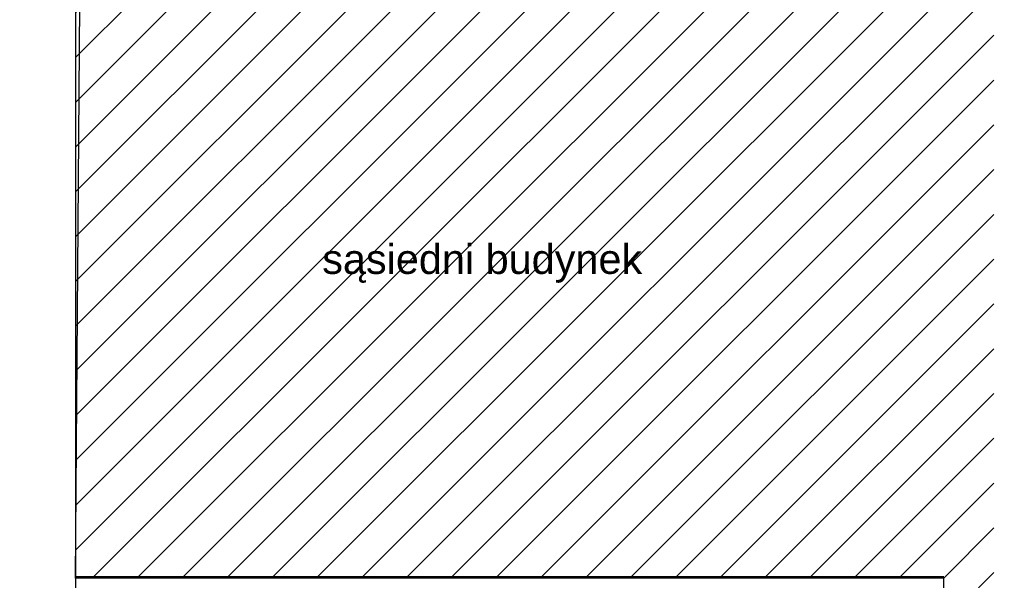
# Model space of a CAD drawing. Header units: millimetres. Extents: x -94648 to 68781, y -29623 to 11990.
# Tile 83 of 181: x -35303 to -34810, y -13944 to -13663. Entities that reach past the tile are written whole.
import ezdxf

# ---------------------------------------------------------------- set-up
doc = ezdxf.new("R2010")
doc.units = ezdxf.units.MM
doc.linetypes.add('BUD', pattern=[0])
doc.layers.add('-podklad', color=8, linetype='Continuous')
doc.layers.add('Wykonawcze', color=7, linetype='Continuous', lineweight=15)
doc.styles.get("Standard").update_dxf_attribs({"font": 'arial.ttf'})

# ---------------------------------------------------------------- blocks, each defined once
blk = doc.blocks.new('Goscim_parter')
at = {"linetype": 'BUD'}
h = blk.add_hatch(dxfattribs=at)
h.set_pattern_fill('ANSI31', color=8, scale=5)
h.set_pattern_definition([(45, (-40335.458, -1321.089), (-11.22532, 11.22532), [])])
h.paths.add_polyline_path([(-34814.87, -13642.74), (-34840.06, -13642.74), (-35275.06, -13642.74), (-35275.06, -13942.74), (-34840.06, -13942.74), (-34840.06, -14323.74), (-34814.87, -14323.74)])
h.paths.add_polyline_path([(-35155.75, -13799.03), (-34988.02, -13799.03), (-34988.02, -13768.42), (-35155.75, -13768.42)], flags=24)
at = {"color": 8, "linetype": 'BUD'}
for p, q in [((-35275.06, -12362.74), (-35275.06, -14158.82)), ((-34840.06, -13942.74), (-35275.06, -13942.74))]:
    blk.add_line(p, q, dxfattribs=at)
at = {"color": 8}
blk.add_lwpolyline([(-34840.06, -14323.74), (-34840.06, -13943.36), (-35275.06, -13943.36), (-35263.06, -12350.74), (-36626.06, -12350.74), (-36626.06, -14323.74)], close=True, dxfattribs=at)
at = {"layer": 'Wykonawcze', "color": 8, "insert": (-35176.9, -13785.68), "char_height": 14.85, "width": 210.5914, "attachment_point": 4}
blk.add_mtext('\\pi25.49976;sąsiedni budynek', dxfattribs=at)

msp = doc.modelspace()

# ---------------------------------------------------------------- block references
at = {"layer": '-podklad'}
msp.add_blockref('Goscim_parter', (0, 0), dxfattribs=at)

doc.saveas('drawing.dxf')
